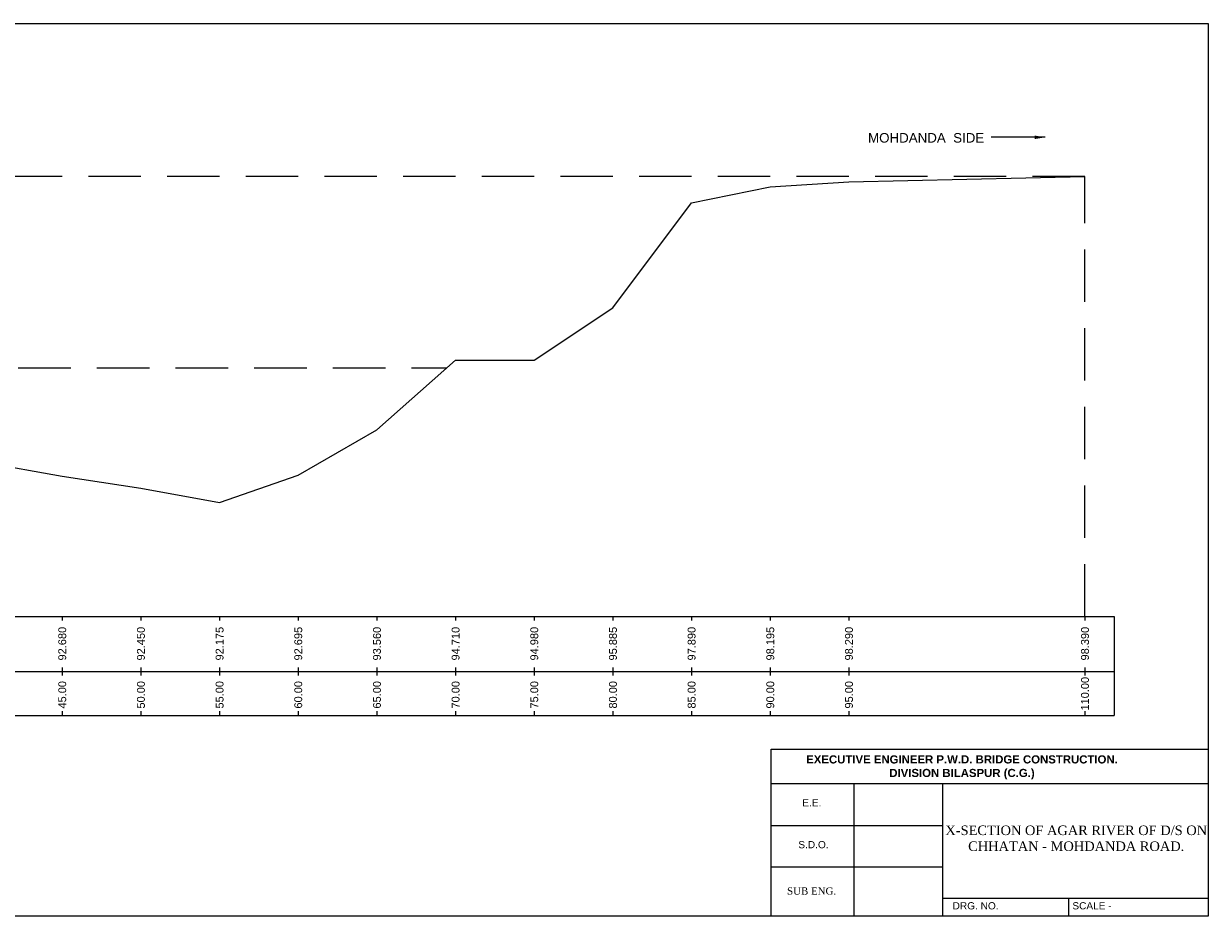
# Model space of a CAD drawing. Header units: millimetres. Extents: x 352577 to 447832, y -407174 to -389514.
# Tile 4 of 4: x 425246 to 447832, y -407174 to -390152. Entities that reach past the tile are written whole.
import ezdxf

# ---------------------------------------------------------------- set-up
doc = ezdxf.new("R2010")
doc.units = ezdxf.units.MM
doc.header["$LTSCALE"] = 1000
doc.header["$MEASUREMENT"] = 0
doc.linetypes.add('HIDDEN', pattern=[0.375, 0.25, -0.125])
doc.layers.add('text', color=7, linetype='Continuous')
doc.styles.get("Standard").update_dxf_attribs({"font": 'arial.ttf', "height": 170})
doc.dimstyles.new('SANJAY', dxfattribs={"dimscale": 2.755, "dimtxt": 20000000001.9985, "dimasz": 42.0275, "dimexe": 15.388, "dimexo": 15.5775, "dimgap": 1.7375, "dimtad": 0, "dimtih": 1, "dimtoh": 1, "dimdec": 0, "dimzin": 0, "dimdsep": 46, "dimtxsty": 'Standard', "dimcen": 4000, "dimclrd": 3, "dimclre": 6, "dimclrt": 1, "dimadec": 0, "dimazin": 0, "dimtfac": 1, "dimtdec": 0, "dimtofl": 0, "dimtmove": 0, "dimatfit": 3, "dimfxl": 1, "dimtolj": 1, "dimtzin": 0, "dimarcsym": 0})

msp = doc.modelspace()

# ---------------------------------------------------------------- linework, layer by layer
for p, q in [((402250, -401458), (446040, -401458)), ((401236, -402505), (446040, -402505)), ((402250, -403343), (446040, -403343))]:
    msp.add_line(p, q)
at = {"layer": 'text', "color": 1, "linetype": 'HIDDEN', "ltscale": 4}
for p, q in [((445481, -393068), (403481, -393068)), ((445481, -401458), (445481, -393068)), ((417643, -396718), (433312, -396718))]:
    msp.add_line(p, q, dxfattribs=at)
at = {"layer": 'text'}
msp.add_line((446040, -401458), (446040, -403343), dxfattribs=at)
at = {"layer": 'text', "color": 1}
msp.add_lwpolyline([(447832, -407174), (400417, -407174), (400417, -390152), (447832, -390152)], close=True, dxfattribs=at)
msp.add_lwpolyline([(424481, -398513), (425981, -398778), (427481, -399008), (428981, -399283), (430481, -398763), (431981, -397898), (433481, -396568), (434981, -396568), (436481, -395573), (437981, -393568), (439481, -393263), (440981, -393168), (445481, -393068)], dxfattribs=at)
at = {"layer": 'text'}
for points in [[(425981, -401458), (425981, -401532)], [(427481, -401458), (427481, -401532)], [(428981, -401458), (428981, -401532)], [(430481, -401458), (430481, -401532)], [(431981, -401458), (431981, -401532)], [(433481, -401458), (433481, -401532)], [(434981, -401458), (434981, -401532)], [(436481, -401458), (436481, -401532)], [(437981, -401458), (437981, -401532)], [(439481, -401458), (439481, -401532)], [(440981, -401458), (440981, -401532)], [(445481, -401458), (445481, -401532)], [(425981, -402431), (425981, -402579)], [(425981, -402431), (425981, -402579)], [(427481, -402431), (427481, -402579)], [(427481, -402431), (427481, -402579)], [(428981, -402431), (428981, -402579)], [(428981, -402431), (428981, -402579)], [(430481, -402431), (430481, -402579)], [(430481, -402431), (430481, -402579)], [(431981, -402431), (431981, -402579)], [(431981, -402431), (431981, -402579)], [(433481, -402431), (433481, -402579)], [(433481, -402431), (433481, -402579)], [(434981, -402431), (434981, -402579)], [(434981, -402431), (434981, -402579)], [(436481, -402431), (436481, -402579)], [(436481, -402431), (436481, -402579)], [(437981, -402431), (437981, -402579)], [(437981, -402431), (437981, -402579)], [(439481, -402431), (439481, -402579)], [(439481, -402431), (439481, -402579)], [(440981, -402431), (440981, -402579)], [(440981, -402431), (440981, -402579)], [(445481, -402431), (445481, -402579)], [(445481, -402431), (445481, -402579)], [(425981, -403259), (425981, -403343)], [(427481, -403259), (427481, -403343)], [(428981, -403259), (428981, -403343)], [(430481, -403259), (430481, -403343)], [(431981, -403259), (431981, -403343)], [(433481, -403259), (433481, -403343)], [(434981, -403259), (434981, -403343)], [(436481, -403259), (436481, -403343)], [(437981, -403259), (437981, -403343)], [(439481, -403259), (439481, -403343)], [(440981, -403259), (440981, -403343)], [(445481, -403259), (445481, -403343)], [(439498, -404643), (447832, -404643)], [(441073, -404643), (441073, -407174)], [(442764, -404643), (442764, -405900)], [(439498, -405440), (442764, -405440)], [(442764, -405900), (442764, -407174)], [(439498, -406232), (442764, -406232)], [(442764, -406830), (447832, -406830)], [(445164, -406841), (445164, -407174)]]:
    msp.add_lwpolyline(points, dxfattribs=at)
msp.add_lwpolyline([(439498, -403989), (447832, -403989), (447832, -407174), (439498, -407174)], close=True, dxfattribs=at)

# ---------------------------------------------------------------- texts
for s, p in [('92.680', (426056, -402295)), ('92.450', (427556, -402295)), ('92.175', (429056, -402295)), ('92.695', (430556, -402295)), ('93.560', (432056, -402295)), ('94.710', (433556, -402295)), ('94.980', (435056, -402295)), ('95.885', (436556, -402295)), ('97.890', (438056, -402295)), ('98.195', (439556, -402295)), ('98.290', (441056, -402295)), ('98.390', (445556, -402295)), ('45.00', (426056, -403212)), ('50.00', (427556, -403212)), ('55.00', (429056, -403212)), ('60.00', (430556, -403212)), ('65.00', (432056, -403212)), ('70.00', (433556, -403212)), ('75.00', (435056, -403212)), ('80.00', (436556, -403212)), ('85.00', (438056, -403212)), ('90.00', (439556, -403212)), ('95.00', (441056, -403212)), ('110.00', (445556, -403250))]:
    msp.add_text(s, height=150, rotation=90, dxfattribs=at).set_placement(p)
for s, insert, char_height, width, attachment_point in [('MOHDANDA  SIDE', (442453, -392238), 181.86, 39939.33, 2), ('{\\fArial|b1|i0|c0|p34;\\H1.273x;EXECUTIVE ENGINEER P.W.D. BRIDGE CONSTRUCTION. \\PDIVISION BILASPUR (C.G.)}', (443136, -404104), 121.98, 10706.66, 2), ('E.E.', (440092, -404942), 137.6, 2379.51, 1), ('{\\fTimes New Roman|b0|i0|c0|p18;X-SECTION OF AGAR RIVER OF D/S ON\\PCHHATAN - MOHDANDA ROAD.}', (445314, -405443), 181.86, 12253.42, 2), ('S.D.O.', (440016, -405739), 137.6, 2379.51, 1), ('{\\fTimes New Roman|b0|i0|c0|p18;SUB ENG.}', (439801, -406623), 137.62, 2379.51, 1), ('DRG. NO. ', (442958, -406905), 137.6, 2379.51, 1), ('SCALE -\\P^I', (445241, -406905), 137.6, 2379.51, 1)]:
    msp.add_mtext(s, dxfattribs=dict(at, insert=insert, char_height=char_height, width=width, attachment_point=attachment_point))

# ---------------------------------------------------------------- leaders
at = {"layer": 'text', "color": 1}
msp.add_leader([(444723, -392319), (443692, -392319)], dimstyle='SANJAY', override={"dimscale": 1, "dimtxt": 200, "dimasz": 200, "dimexe": 100, "dimexo": 100, "dimgap": 30, "dimtad": 0, "dimtih": 0, "dimtoh": 0, "dimcen": -1000, "dimclre": 3, "dimclrt": 7}, dxfattribs=at)

doc.saveas('drawing.dxf')
